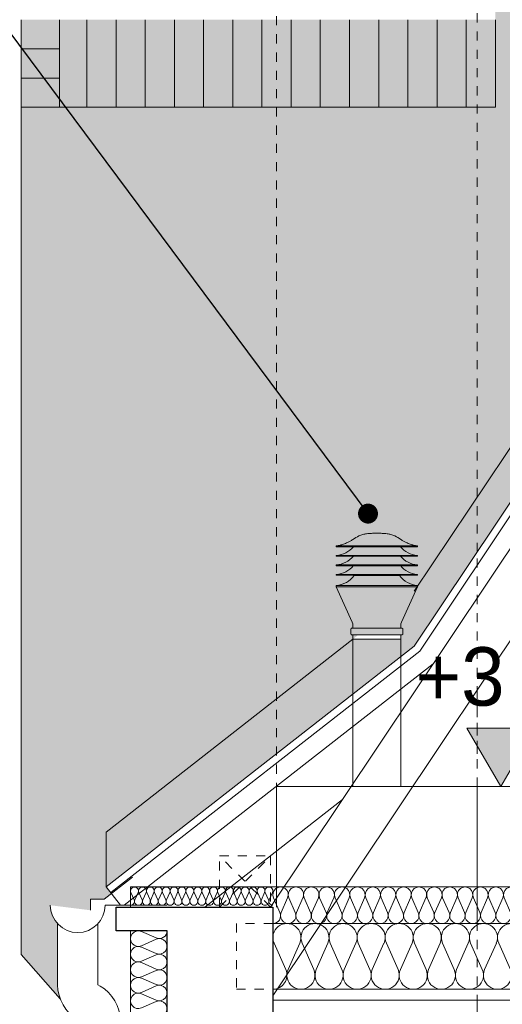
# Model space of a CAD drawing. Extents: x -723047 to -356759, y -30024 to 53940.
# Tile 42 of 121: x -647926 to -646603, y -9011 to -6315. Entities that reach past the tile are written whole.
import ezdxf

# ---------------------------------------------------------------- set-up
doc = ezdxf.new("R2010")
doc.units = 0
doc.header["$MEASUREMENT"] = 0
doc.linetypes.add('Hidden Line', pattern=[50, 25, -25])
for name, color, linetype, lineweight, true_color in [('Arch kolorystyka_Nr_Pióra__104', 7, 'Continuous', 13, 0x876532), ('Arch ocieplenie_Nr_Pióra__44', 7, 'Continuous', 13, 0x029e21), ('Arch stropy_Nr_Pióra__29', 7, 'Continuous', 9, 0x3dad99), ('Arch stropy_Nr_Pióra__44', 7, 'Continuous', 13, 0x029e21), ('arch wypelnienia_Nr_Pióra__108', 7, 'Continuous', 13, 0xfd8379), ('arch wypelnienia_Nr_Pióra__88', 7, 'Continuous', 20, 0xfd4435), ('Inwent Izolacje_Nr_Pióra__2', 7, 'Continuous', 13, 0x7f7f7f), ('INWENT.ŚCIANY_Nr_Pióra__2', 7, 'Continuous', 13, 0x7f7f7f), ('INWENT.ŚCIANY_Nr_Pióra__3', 7, 'Continuous', 13, 0xff6600)]:
    doc.layers.add(name, color=color, linetype=linetype, lineweight=lineweight, true_color=true_color)
for name, color, linetype, lineweight in [('Arch kominy_Nr_Pióra__7', 7, 'Continuous', 13), ('Arch opisy_Nr_Pióra__21', 7, 'Continuous', 9), ('Arch wykończenie_Nr_Pióra__21', 7, 'Continuous', 9), ('INWENT DACH_Nr_Pióra__21', 7, 'Continuous', 9), ('INWENT KONST. DREWNIANA_Nr_Pióra__21', 7, 'Continuous', 9), ('INWENT OPISY_Nr_Pióra__21', 7, 'Continuous', 9), ('INWENT RURY SPUSTOWE_Nr_Pióra__21', 7, 'Continuous', 9), ('INWENT WYMIARY_Nr_Pióra__21', 7, 'Continuous', 9), ('INWENT.ŚCIANY_Nr_Pióra__1', 7, 'Continuous', 25), ('INWENT.ŚCIANY_Nr_Pióra__21', 7, 'Continuous', 9)]:
    doc.layers.add(name, color=color, linetype=linetype, lineweight=lineweight)
for name, color, linetype in [('Arch ocieplenie', 7, 'Continuous'), ('Inwent Izolacje', 7, 'Continuous'), ('INWENT WYMIARY', 7, 'Continuous')]:
    doc.layers.add(name, color=color, linetype=linetype)
doc.styles.add('GENERATED_STYLE_2', font='txt')
doc.dimstyles.new('GENERATED_STYLE__10', dxfattribs={"dimtxt": 0.18, "dimasz": 182.4, "dimexe": 0.18, "dimexo": 0.0625, "dimgap": 0.09, "dimtad": 0, "dimtih": 1, "dimtoh": 1, "dimdec": 4, "dimzin": 0, "dimdsep": 46, "dimcen": 0.09, "dimadec": 0, "dimazin": 0, "dimtfac": 1, "dimtdec": 4, "dimtmove": 0, "dimatfit": 3, "dimldrblk": 'ARROWHEAD_5', "dimfxl": 0, "dimtolj": 1, "dimtzin": 0, "dimarcsym": 0})
doc.dimstyles.new('GENERATED_STYLE__9', dxfattribs={"dimtxt": 0.18, "dimasz": 109.44, "dimexe": 0.18, "dimexo": 0.0625, "dimgap": 0.09, "dimtad": 0, "dimtih": 1, "dimtoh": 1, "dimdec": 4, "dimzin": 0, "dimdsep": 46, "dimcen": 0.09, "dimadec": 0, "dimazin": 0, "dimtfac": 1, "dimtdec": 4, "dimtmove": 0, "dimatfit": 3, "dimldrblk": 'ARROWHEAD_11', "dimfxl": 0, "dimtolj": 1, "dimtzin": 0, "dimarcsym": 0})

# ---------------------------------------------------------------- blocks, each defined once
blk = doc.blocks.new('Izolacja cieplna 14_78', base_point=(-645462, -8789.6))
at = {"layer": 'Arch ocieplenie_Nr_Pióra__44', "linetype": 'Continuous'}
for p, q in [((-647212.7, -8759.8), (-647230.3, -8719.4)), ((-647191.7, -8719.4), (-647209.2, -8759.8)), ((-647170.6, -8759.8), (-647188.1, -8719.4)), ((-647149.5, -8719.4), (-647167.1, -8759.8)), ((-647128.5, -8759.8), (-647146, -8719.4)), ((-647107.4, -8719.4), (-647124.9, -8759.8)), ((-647086.3, -8759.8), (-647103.9, -8719.4)), ((-647065.2, -8719.4), (-647082.8, -8759.8)), ((-647044.2, -8759.8), (-647061.7, -8719.4)), ((-647023.1, -8719.4), (-647040.6, -8759.8)), ((-647002, -8759.8), (-647019.6, -8719.4)), ((-646981, -8719.4), (-646998.5, -8759.8)), ((-646959.9, -8759.8), (-646977.4, -8719.4)), ((-646938.8, -8719.4), (-646956.4, -8759.8)), ((-646917.7, -8759.8), (-646935.3, -8719.4)), ((-646896.7, -8719.4), (-646914.2, -8759.8)), ((-646875.6, -8759.8), (-646893.1, -8719.4)), ((-646854.5, -8719.4), (-646872.1, -8759.8)), ((-646833.5, -8759.8), (-646851, -8719.4)), ((-646812.4, -8719.4), (-646829.9, -8759.8)), ((-646791.3, -8759.8), (-646808.9, -8719.4)), ((-646770.2, -8719.4), (-646787.8, -8759.8)), ((-646749.2, -8759.8), (-646766.7, -8719.4)), ((-646728.1, -8719.4), (-646745.6, -8759.8)), ((-646707, -8759.8), (-646724.6, -8719.4)), ((-646686, -8719.4), (-646703.5, -8759.8)), ((-646664.9, -8759.8), (-646682.4, -8719.4)), ((-646643.8, -8719.4), (-646661.4, -8759.8)), ((-646622.7, -8759.8), (-646640.3, -8719.4)), ((-646601.7, -8719.4), (-646619.2, -8759.8)), ((-646580.6, -8759.8), (-646598.1, -8719.4)), ((-646559.5, -8719.4), (-646577.1, -8759.8)), ((-646538.5, -8759.8), (-646556, -8719.4)), ((-646517.4, -8719.4), (-646534.9, -8759.8)), ((-646496.3, -8759.8), (-646513.9, -8719.4)), ((-646475.2, -8719.4), (-646492.8, -8759.8)), ((-646454.2, -8759.8), (-646471.7, -8719.4)), ((-646433.1, -8719.4), (-646450.6, -8759.8)), ((-646412, -8759.8), (-646429.6, -8719.4)), ((-646391, -8719.4), (-646408.5, -8759.8)), ((-646369.9, -8759.8), (-646387.4, -8719.4)), ((-646348.8, -8719.4), (-646366.4, -8759.8)), ((-646327.7, -8759.8), (-646345.3, -8719.4)), ((-646306.7, -8719.4), (-646324.2, -8759.8)), ((-646285.6, -8759.8), (-646303.1, -8719.4)), ((-646264.5, -8719.4), (-646282.1, -8759.8)), ((-646243.5, -8759.8), (-646261, -8719.4)), ((-646222.4, -8719.4), (-646239.9, -8759.8)), ((-646201.3, -8759.8), (-646218.9, -8719.4)), ((-646180.2, -8719.4), (-646197.8, -8759.8)), ((-646159.2, -8759.8), (-646176.7, -8719.4)), ((-646138.1, -8719.4), (-646155.6, -8759.8)), ((-646117, -8759.8), (-646134.6, -8719.4)), ((-646096, -8719.4), (-646113.5, -8759.8)), ((-646074.9, -8759.8), (-646092.4, -8719.4)), ((-646053.8, -8719.4), (-646071.4, -8759.8)), ((-646032.7, -8759.8), (-646050.3, -8719.4)), ((-646011.7, -8719.4), (-646029.2, -8759.8)), ((-645990.6, -8759.8), (-646008.1, -8719.4)), ((-645969.5, -8719.4), (-645987.1, -8759.8)), ((-645948.5, -8759.8), (-645966, -8719.4)), ((-645927.4, -8719.4), (-645944.9, -8759.8)), ((-645906.3, -8759.8), (-645923.9, -8719.4)), ((-645885.2, -8719.4), (-645902.8, -8759.8)), ((-645864.2, -8759.8), (-645881.7, -8719.4)), ((-645843.1, -8719.4), (-645860.6, -8759.8)), ((-645822, -8759.8), (-645839.6, -8719.4)), ((-645801, -8719.4), (-645818.5, -8759.8)), ((-645779.9, -8759.8), (-645797.4, -8719.4)), ((-645758.8, -8719.4), (-645776.4, -8759.8)), ((-645737.7, -8759.8), (-645755.3, -8719.4)), ((-645716.7, -8719.4), (-645734.2, -8759.8)), ((-645695.6, -8759.8), (-645713.1, -8719.4)), ((-645674.5, -8719.4), (-645692.1, -8759.8)), ((-645653.5, -8759.8), (-645671, -8719.4)), ((-645632.4, -8719.4), (-645649.9, -8759.8)), ((-645611.3, -8759.8), (-645628.9, -8719.4)), ((-645590.2, -8719.4), (-645607.8, -8759.8)), ((-645569.2, -8759.8), (-645586.7, -8719.4)), ((-645548.1, -8719.4), (-645565.6, -8759.8)), ((-645527, -8759.8), (-645544.6, -8719.4)), ((-645506, -8719.4), (-645523.5, -8759.8)), ((-645484.9, -8759.8), (-645502.4, -8719.4)), ((-645463.8, -8719.4), (-645481.4, -8759.8))]:
    blk.add_line(p, q, dxfattribs=at)
for centre, start_param, end_param in [((-647211, -8710.9), 1.158003, 5.125183), ((-647168.8, -8710.9), 1.158003, 5.125183), ((-647126.7, -8710.9), 1.158003, 5.125183), ((-647084.5, -8710.9), 1.158003, 5.125183), ((-647042.4, -8710.9), 1.158003, 5.125183), ((-647000.3, -8710.9), 1.158003, 5.125183), ((-646958.1, -8710.9), 1.158003, 5.125183), ((-646916, -8710.9), 1.158003, 5.125183), ((-646873.8, -8710.9), 1.158003, 5.125183), ((-646831.7, -8710.9), 1.158003, 5.125183), ((-646789.5, -8710.9), 1.158003, 5.125183), ((-646747.4, -8710.9), 1.158003, 5.125183), ((-646705.3, -8710.9), 1.158003, 5.125183), ((-646663.1, -8710.9), 1.158003, 5.125183), ((-646621, -8710.9), 1.158003, 5.125183), ((-646578.8, -8710.9), 1.158003, 5.125183), ((-646536.7, -8710.9), 1.158003, 5.125183), ((-646494.5, -8710.9), 1.158003, 5.125183), ((-646452.4, -8710.9), 1.158003, 5.125183), ((-646410.3, -8710.9), 1.158003, 5.125183), ((-646368.1, -8710.9), 1.158003, 5.125183), ((-646326, -8710.9), 1.158003, 5.125183), ((-646283.8, -8710.9), 1.158003, 5.125183), ((-646241.7, -8710.9), 1.158003, 5.125183), ((-646199.5, -8710.9), 1.158003, 5.125183), ((-646157.4, -8710.9), 1.158003, 5.125183), ((-646115.3, -8710.9), 1.158003, 5.125183), ((-646073.1, -8710.9), 1.158003, 5.125183), ((-646031, -8710.9), 1.158003, 5.125183), ((-645988.8, -8710.9), 1.158003, 5.125183), ((-645946.7, -8710.9), 1.158003, 5.125183), ((-645904.5, -8710.9), 1.158003, 5.125183), ((-645862.4, -8710.9), 1.158003, 5.125183), ((-645820.3, -8710.9), 1.158003, 5.125183), ((-645778.1, -8710.9), 1.158003, 5.125183), ((-645736, -8710.9), 1.158003, 5.125183), ((-645693.8, -8710.9), 1.158003, 5.125183), ((-645651.7, -8710.9), 1.158003, 5.125183), ((-645609.5, -8710.9), 1.158003, 5.125183), ((-645567.4, -8710.9), 1.158003, 5.125183), ((-645525.3, -8710.9), 1.158003, 5.125183), ((-645483.1, -8710.9), 1.158003, 5.125183), ((-647232, -8768.4), 6.283185, 8.266774), ((-647189.9, -8768.4), 4.299595, 8.266774), ((-647147.8, -8768.4), 4.299595, 8.266774), ((-647105.6, -8768.4), 4.299595, 8.266774), ((-647063.5, -8768.4), 4.299595, 8.266774), ((-647021.3, -8768.4), 4.299595, 8.266774), ((-646979.2, -8768.4), 4.299595, 8.266774), ((-646937, -8768.4), 4.299595, 8.266774), ((-646894.9, -8768.4), 4.299595, 8.266774), ((-646852.8, -8768.4), 4.299595, 8.266774), ((-646810.6, -8768.4), 4.299595, 8.266774), ((-646768.5, -8768.4), 4.299595, 8.266774), ((-646726.3, -8768.4), 4.299595, 8.266774), ((-646684.2, -8768.4), 4.299595, 8.266774), ((-646642, -8768.4), 4.299595, 8.266774), ((-646599.9, -8768.4), 4.299595, 8.266774), ((-646557.8, -8768.4), 4.299595, 8.266774), ((-646515.6, -8768.4), 4.299595, 8.266774), ((-646473.5, -8768.4), 4.299595, 8.266774), ((-646431.3, -8768.4), 4.299595, 8.266774), ((-646389.2, -8768.4), 4.299595, 8.266774), ((-646347, -8768.4), 4.299595, 8.266774), ((-646304.9, -8768.4), 4.299595, 8.266774), ((-646262.8, -8768.4), 4.299595, 8.266774), ((-646220.6, -8768.4), 4.299595, 8.266774), ((-646178.5, -8768.4), 4.299595, 8.266774), ((-646136.3, -8768.4), 4.299595, 8.266774), ((-646094.2, -8768.4), 4.299595, 8.266774), ((-646052, -8768.4), 4.299595, 8.266774), ((-646009.9, -8768.4), 4.299595, 8.266774), ((-645967.8, -8768.4), 4.299595, 8.266774), ((-645925.6, -8768.4), 4.299595, 8.266774), ((-645883.5, -8768.4), 4.299595, 8.266774), ((-645841.3, -8768.4), 4.299595, 8.266774), ((-645799.2, -8768.4), 4.299595, 8.266774), ((-645757, -8768.4), 4.299595, 8.266774), ((-645714.9, -8768.4), 4.299595, 8.266774), ((-645672.8, -8768.4), 4.299595, 8.266774), ((-645630.6, -8768.4), 4.299595, 8.266774), ((-645588.5, -8768.4), 4.299595, 8.266774), ((-645546.3, -8768.4), 4.299595, 8.266774), ((-645504.2, -8768.4), 4.299595, 8.266774), ((-645462, -8768.4), 4.299596, 6.283185)]:
    blk.add_ellipse(centre, major_axis=(0, -21.3), ratio=0.990766, start_param=start_param, end_param=end_param, dxfattribs=at)
blk = doc.blocks.new('Izolacja cieplna 14_79', base_point=(-645462, -8969.6))
at = {"layer": 'Arch ocieplenie_Nr_Pióra__44', "linetype": 'Continuous'}
for p, q in [((-647196.8, -8916), (-647228.8, -8843.3)), ((-647158.3, -8843.3), (-647190.3, -8916)), ((-647119.8, -8916), (-647151.9, -8843.3)), ((-647081.4, -8843.3), (-647113.4, -8916)), ((-647042.9, -8916), (-647074.9, -8843.3)), ((-647004.4, -8843.3), (-647036.4, -8916)), ((-646965.9, -8916), (-646997.9, -8843.3)), ((-646927.5, -8843.3), (-646959.5, -8916)), ((-646889, -8916), (-646921, -8843.3)), ((-646850.5, -8843.3), (-646882.5, -8916)), ((-646812, -8916), (-646844, -8843.3)), ((-646773.5, -8843.3), (-646805.6, -8916)), ((-646735.1, -8916), (-646767.1, -8843.3)), ((-646696.6, -8843.3), (-646728.6, -8916)), ((-646658.1, -8916), (-646690.1, -8843.3)), ((-646619.6, -8843.3), (-646651.6, -8916)), ((-646581.2, -8916), (-646613.2, -8843.3)), ((-646542.7, -8843.3), (-646574.7, -8916)), ((-646504.2, -8916), (-646536.2, -8843.3)), ((-646465.7, -8843.3), (-646497.7, -8916)), ((-646427.2, -8916), (-646459.3, -8843.3)), ((-646388.8, -8843.3), (-646420.8, -8916)), ((-646350.3, -8916), (-646382.3, -8843.3)), ((-646311.8, -8843.3), (-646343.8, -8916)), ((-646273.3, -8916), (-646305.3, -8843.3)), ((-646234.8, -8843.3), (-646266.9, -8916)), ((-646196.4, -8916), (-646228.4, -8843.3)), ((-646157.9, -8843.3), (-646189.9, -8916)), ((-646119.4, -8916), (-646151.4, -8843.3)), ((-646080.9, -8843.3), (-646112.9, -8916)), ((-646042.5, -8916), (-646074.5, -8843.3)), ((-646004, -8843.3), (-646036, -8916)), ((-645965.5, -8916), (-645997.5, -8843.3)), ((-645927, -8843.3), (-645959, -8916)), ((-645888.5, -8916), (-645920.6, -8843.3)), ((-645850.1, -8843.3), (-645882.1, -8916)), ((-645811.6, -8916), (-645843.6, -8843.3)), ((-645773.1, -8843.3), (-645805.1, -8916)), ((-645734.6, -8916), (-645766.6, -8843.3)), ((-645696.2, -8843.3), (-645728.2, -8916)), ((-645657.7, -8916), (-645689.7, -8843.3)), ((-645619.2, -8843.3), (-645651.2, -8916)), ((-645580.7, -8916), (-645612.7, -8843.3)), ((-645542.2, -8843.3), (-645574.3, -8916)), ((-645503.8, -8916), (-645535.8, -8843.3)), ((-645465.3, -8843.3), (-645497.3, -8916))]:
    blk.add_line(p, q, dxfattribs=at)
for centre, start_param, end_param in [((-647193.6, -8827.9), 2.728799, 6.695979), ((-647116.6, -8827.9), 2.728799, 6.695979), ((-647039.7, -8827.9), 2.728799, 6.695979), ((-646962.7, -8827.9), 2.728799, 6.695979), ((-646885.7, -8827.9), 2.728799, 6.695979), ((-646808.8, -8827.9), 2.728799, 6.695979), ((-646731.8, -8827.9), 2.728799, 6.695979), ((-646654.9, -8827.9), 2.728799, 6.695979), ((-646577.9, -8827.9), 2.728799, 6.695979), ((-646501, -8827.9), 2.728799, 6.695979), ((-646424, -8827.9), 2.728799, 6.695979), ((-646347, -8827.9), 2.728799, 6.695979), ((-646270.1, -8827.9), 2.728799, 6.695979), ((-646193.1, -8827.9), 2.728799, 6.695979), ((-646116.2, -8827.9), 2.728799, 6.695979), ((-646039.2, -8827.9), 2.728799, 6.695979), ((-645962.3, -8827.9), 2.728799, 6.695979), ((-645885.3, -8827.9), 2.728799, 6.695979), ((-645808.4, -8827.9), 2.728799, 6.695979), ((-645731.4, -8827.9), 2.728799, 6.695979), ((-645654.4, -8827.9), 2.728799, 6.695979), ((-645577.5, -8827.9), 2.728799, 6.695979), ((-645500.5, -8827.9), 2.728799, 6.695979), ((-647232, -8931.3), 1.570796, 3.554385), ((-647155.1, -8931.3), 5.870392, 9.837571), ((-647078.1, -8931.3), 5.870392, 9.837571), ((-647001.2, -8931.3), 5.870392, 9.837571), ((-646924.2, -8931.3), 5.870392, 9.837571), ((-646847.3, -8931.3), 5.870392, 9.837571), ((-646770.3, -8931.3), 5.870392, 9.837571), ((-646693.4, -8931.3), 5.870392, 9.837571), ((-646616.4, -8931.3), 5.870392, 9.837571), ((-646539.4, -8931.3), 5.870392, 9.837571), ((-646462.5, -8931.3), 5.870392, 9.837571), ((-646385.5, -8931.3), 5.870392, 9.837571), ((-646308.6, -8931.3), 5.870392, 9.837571), ((-646231.6, -8931.3), 5.870392, 9.837571), ((-646154.7, -8931.3), 5.870392, 9.837571), ((-646077.7, -8931.3), 5.870392, 9.837571), ((-646000.7, -8931.3), 5.870392, 9.837571), ((-645923.8, -8931.3), 5.870392, 9.837571), ((-645846.8, -8931.3), 5.870392, 9.837571), ((-645769.9, -8931.3), 5.870392, 9.837571), ((-645692.9, -8931.3), 5.870392, 9.837571), ((-645616, -8931.3), 5.870392, 9.837571), ((-645539, -8931.3), 5.870392, 9.837571), ((-645462, -8931.3), 5.870392, 7.853982)]:
    blk.add_ellipse(centre, major_axis=(-38.5, 0), ratio=0.994901, start_param=start_param, end_param=end_param, dxfattribs=at)
blk = doc.blocks.new('Izolacja cieplna 14_80', base_point=(-647232, -8739.6))
at = {"layer": 'Arch ocieplenie_Nr_Pióra__44', "linetype": 'Continuous'}
for p, q in [((-647612.1, -8724.7), (-647621.1, -8704.5)), ((-647601.3, -8704.5), (-647610.3, -8724.7)), ((-647590.5, -8724.7), (-647599.5, -8704.5)), ((-647579.6, -8704.5), (-647588.6, -8724.7)), ((-647568.8, -8724.7), (-647577.8, -8704.5)), ((-647558, -8704.5), (-647567, -8724.7)), ((-647547.1, -8724.7), (-647556.1, -8704.5)), ((-647536.3, -8704.5), (-647545.3, -8724.7)), ((-647525.5, -8724.7), (-647534.5, -8704.5)), ((-647514.6, -8704.5), (-647523.6, -8724.7)), ((-647503.8, -8724.7), (-647512.8, -8704.5)), ((-647493, -8704.5), (-647502, -8724.7)), ((-647482.1, -8724.7), (-647491.1, -8704.5)), ((-647471.3, -8704.5), (-647480.3, -8724.7)), ((-647460.5, -8724.7), (-647469.5, -8704.5)), ((-647449.6, -8704.5), (-647458.6, -8724.7)), ((-647438.8, -8724.7), (-647447.8, -8704.5)), ((-647428, -8704.5), (-647437, -8724.7)), ((-647417.1, -8724.7), (-647426.1, -8704.5)), ((-647406.3, -8704.5), (-647415.3, -8724.7)), ((-647395.5, -8724.7), (-647404.5, -8704.5)), ((-647384.6, -8704.5), (-647393.6, -8724.7)), ((-647373.8, -8724.7), (-647382.8, -8704.5)), ((-647363, -8704.5), (-647372, -8724.7)), ((-647352.1, -8724.7), (-647361.1, -8704.5)), ((-647341.3, -8704.5), (-647350.3, -8724.7)), ((-647330.5, -8724.7), (-647339.5, -8704.5)), ((-647319.6, -8704.5), (-647328.6, -8724.7)), ((-647308.8, -8724.7), (-647317.8, -8704.5)), ((-647298, -8704.5), (-647307, -8724.7)), ((-647287.1, -8724.7), (-647296.1, -8704.5)), ((-647276.3, -8704.5), (-647285.3, -8724.7)), ((-647265.5, -8724.7), (-647274.5, -8704.5)), ((-647254.6, -8704.5), (-647263.6, -8724.7)), ((-647243.8, -8724.7), (-647252.8, -8704.5)), ((-647233, -8704.5), (-647242, -8724.7))]:
    blk.add_line(p, q, dxfattribs=at)
for centre, start_param, end_param in [((-647611.2, -8700.3), 2.728799, 6.695979), ((-647589.5, -8700.3), 2.728799, 6.695979), ((-647567.9, -8700.3), 2.728799, 6.695979), ((-647546.2, -8700.3), 2.728799, 6.695979), ((-647524.5, -8700.3), 2.728799, 6.695979), ((-647502.9, -8700.3), 2.728799, 6.695979), ((-647481.2, -8700.3), 2.728799, 6.695979), ((-647459.5, -8700.3), 2.728799, 6.695979), ((-647437.9, -8700.3), 2.728799, 6.695979), ((-647416.2, -8700.3), 2.728799, 6.695979), ((-647394.5, -8700.3), 2.728799, 6.695979), ((-647372.9, -8700.3), 2.728799, 6.695979), ((-647351.2, -8700.3), 2.728799, 6.695979), ((-647329.5, -8700.3), 2.728799, 6.695979), ((-647307.9, -8700.3), 2.728799, 6.695979), ((-647286.2, -8700.3), 2.728799, 6.695979), ((-647264.5, -8700.3), 2.728799, 6.695979), ((-647242.9, -8700.3), 2.728799, 6.695979), ((-647622, -8729), 1.570796, 3.554385), ((-647600.4, -8729), 5.870392, 9.837571), ((-647578.7, -8729), 5.870392, 9.837571), ((-647557, -8729), 5.870392, 9.837571), ((-647535.4, -8729), 5.870392, 9.837571), ((-647513.7, -8729), 5.870392, 9.837571), ((-647492, -8729), 5.870392, 9.837571), ((-647470.4, -8729), 5.870392, 9.837571), ((-647448.7, -8729), 5.870392, 9.837571), ((-647427, -8729), 5.870392, 9.837571), ((-647405.4, -8729), 5.870392, 9.837571), ((-647383.7, -8729), 5.870392, 9.837571), ((-647362, -8729), 5.870392, 9.837571), ((-647340.4, -8729), 5.870392, 9.837571), ((-647318.7, -8729), 5.870392, 9.837571), ((-647297, -8729), 5.870392, 9.837571), ((-647275.4, -8729), 5.870392, 9.837571), ((-647253.7, -8729), 5.870392, 9.837571), ((-647232, -8729), 5.870392, 7.853982)]:
    blk.add_ellipse(centre, major_axis=(-10.8, 0), ratio=0.981597, start_param=start_param, end_param=end_param, dxfattribs=at)
blk = doc.blocks.new('Izolacja cieplna 14_244', base_point=(-647522, -8809.6))
at = {"layer": 'Inwent Izolacje_Nr_Pióra__2', "linetype": 'Continuous'}
for p, q in [((-647592.2, -8811.4), (-647551.8, -8829.1)), ((-647551.8, -8832.7), (-647592.2, -8850.4)), ((-647592.2, -8854), (-647551.8, -8871.8)), ((-647551.8, -8875.3), (-647592.2, -8893.1)), ((-647592.2, -8896.7), (-647551.8, -8914.4)), ((-647551.8, -8918), (-647592.2, -8935.7)), ((-647592.2, -8939.3), (-647551.8, -8957)), ((-647551.8, -8960.6), (-647592.2, -8978.3)), ((-647592.2, -8981.9), (-647551.8, -8999.6)), ((-647551.8, -9003.2), (-647592.2, -9020.9))]:
    blk.add_line(p, q, dxfattribs=at)
for centre, start_param, end_param in [((-647600.8, -8830.9), 2.728799, 6.695979), ((-647543.3, -8809.6), 5.870392, 7.853982), ((-647543.3, -8852.2), 5.870392, 9.837571), ((-647600.8, -8873.6), 2.728799, 6.695979), ((-647600.8, -8916.2), 2.728799, 6.695979), ((-647543.3, -8894.9), 5.870392, 9.837571), ((-647543.3, -8937.5), 5.870392, 9.837571), ((-647600.8, -8958.8), 2.728799, 6.695979), ((-647600.8, -9001.4), 2.728799, 6.695979), ((-647543.3, -8980.1), 5.870392, 9.837571), ((-647543.3, -9022.7), 5.870392, 9.837571)]:
    blk.add_ellipse(centre, major_axis=(0, -21.3), ratio=0.997903, start_param=start_param, end_param=end_param, dxfattribs=at)
blk = doc.blocks.new('Wymiary_271', base_point=(-646607.6, -8414.8))
at = {"layer": 'INWENT WYMIARY_Nr_Pióra__21', "linetype": 'Continuous'}
blk.add_hatch(color=256, dxfattribs=at).paths.add_polyline_path([(-646607.6, -8414.8), (-646700.4, -8254.8), (-646514.8, -8254.8)], flags=0)
for p, q in [((-646607.6, -8414.8), (-646700.4, -8254.8)), ((-646700.4, -8254.8), (-646514.8, -8254.8)), ((-646514.8, -8254.8), (-646607.6, -8414.8)), ((-646607.6, -8414.8), (-646727.6, -8414.8)), ((-646607.6, -8414.8), (-646487.6, -8414.8))]:
    blk.add_line(p, q, dxfattribs=at)
at = {"layer": 'INWENT WYMIARY_Nr_Pióra__21', "insert": (-646841, -8222.8), "char_height": 160, "attachment_point": 7, "style": 'GENERATED_STYLE_2'}
blk.add_mtext('{+3,91}', dxfattribs=at)
blk = doc.blocks.new('ARROWHEAD_5')
at = {"color": 0, "linetype": 'Continuous', "lineweight": 0}
blk.add_line((0, 0), (-1, 0), dxfattribs=at)
blk.add_solid([(-1, 0.2679), (0, 0), (-1, -0.2679), (-1, 0.2679)], dxfattribs=at)
blk = doc.blocks.new('ARROWHEAD_11')
at = {"color": 0, "linetype": 'Continuous', "lineweight": 0}
blk.add_line((0, 0), (-1, 0), dxfattribs=at)
at = {"color": 0, "linetype": 'Continuous', "lineweight": 0, "const_width": 0.25, "flags": 128}
blk.add_lwpolyline([(-0.125, 0, 1), (0.125, 0, 1)], format="xyb", close=True, dxfattribs=at)

msp = doc.modelspace()

# ---------------------------------------------------------------- hatches: boundary and pattern name
at = {"layer": 'Arch kolorystyka_Nr_Pióra__104', "linetype": 'Continuous', "lineweight": 0, "true_color": 0x21190c}
msp.add_hatch(color=28, dxfattribs=at).paths.add_polyline_path([(-647922, -6554.6), (-647922, -8874.6), (-647815, -8996, -0.090327), (-647822, -8957.2), (-647822, -8790.6, -0.189103), (-647842, -8739.6), (-647732, -8753.3), (-647732, -8723.3), (-647694.9, -8723.3), (-647674.6, -8707.4), (-647688.6, -8689.4), (-647688.6, -8539.4), (-647222, -8174.8), (-647012.5, -8011.2), (-646835.8, -7863.7), (-646733.6, -7714), (-646622, -7547.1), (-642529.6, -1426.1), (-644022, -1426.1), (-644022, -2824.6), (-644022, -3064.6), (-645322, -3064.6), (-645322, -4939.6), (-645322, -5179.6), (-646622, -5179.6), (-646622, -6314.6), (-646622, -6554.6)], flags=0)
at = {"layer": 'arch wypelnienia_Nr_Pióra__108', "linetype": 'Continuous'}
for points in [[(-646881.5, -8011.2), (-646881.5, -8058.8), (-646844.5, -8029.9), (-646672, -7771.9), (-642482, -1505), (-641712, -2656.8), (-639314.6, -6242.5), (-638603, -6340.8), (-637798.7, -6451.9), (-637402, -6451.9), (-637402, -6314.6), (-638352, -6314.6), (-638352, -6225.4), (-638603, -6190.8), (-639314.6, -6092.5), (-641712, -2506.8), (-642434.5, -1426.1), (-642529.6, -1426.1), (-646672, -7621.9), (-646835.8, -7866.8), (-646835.8, -7867.7), (-646879.8, -7964.7, 0.106733), (-646881.5, -7973), (-646881.5, -7981.2), (-646877.5, -7981.2, -0.414214), (-646875.5, -7983.2), (-646875.5, -7996.7, -0.414214), (-646877.5, -7998.7), (-646881.5, -7998.7)], [(-646947, -7720.7, 0.003685), (-646953.5, -7720.9, -0.003272), (-646959.2, -7721.1, 0.139857), (-647010.6, -7736.6, -0.107807), (-647058.3, -7755.7), (-646947, -7755.7), (-646835.8, -7755.7, -0.107807), (-646883.5, -7736.6, 0.139857), (-646934.9, -7721.1, -0.003272), (-646940.6, -7720.9, 0.003685)], [(-647058.3, -7781.7), (-646947, -7781.7), (-646835.8, -7781.7, -0.200182), (-646882.7, -7757.7), (-646947, -7757.7), (-647011.4, -7757.7, -0.200182)], [(-647011.4, -7783.7, -0.200182), (-647058.3, -7807.7), (-646947, -7807.7), (-646835.8, -7807.7, -0.200182), (-646882.7, -7783.7), (-646947, -7783.7)], [(-647011.4, -7809.7, -0.200182), (-647058.3, -7833.7), (-646947, -7833.7), (-646835.8, -7833.7, -0.200182), (-646882.7, -7809.7), (-646947, -7809.7)], [(-647058.3, -7863.7), (-646947, -7863.7), (-646835.8, -7863.7, -0.214829), (-646885, -7836.7), (-646947, -7836.7), (-647009, -7836.7, -0.214829)], [(-646836.4, -7867.7), (-646947, -7867.7), (-647058.3, -7867.7), (-647014.3, -7964.7, -0.106733), (-647012.5, -7973), (-647012.5, -7981.2), (-646947, -7981.2), (-646881.5, -7981.2), (-646881.5, -7973, -0.106733), (-646879.8, -7964.7), (-646835.8, -7867.7)], [(-646877.5, -7981.2), (-646947, -7981.2), (-647016.5, -7981.2, 0.414214), (-647018.5, -7983.2), (-647018.5, -7996.7, 0.414214), (-647016.5, -7998.7), (-646947, -7998.7), (-646877.5, -7998.7, 0.414214), (-646875.5, -7996.7), (-646875.5, -7983.2, 0.414214)], [(-647688.6, -8689.4), (-647222, -8324.8), (-647012.5, -8161.2), (-647012.5, -8011.2), (-647222, -8174.8), (-647688.6, -8539.4)], [(-647012.5, -8011.2), (-647012.5, -8161.2), (-646881.5, -8058.8), (-646881.5, -8011.2), (-646947, -8011.2)]]:
    msp.add_hatch(color=256, dxfattribs=at).paths.add_polyline_path(points, flags=0)
at = {"layer": 'arch wypelnienia_Nr_Pióra__88', "linetype": 'Continuous'}
msp.add_hatch(color=256, dxfattribs=at).paths.add_polyline_path([(-647922, -6314.6), (-646622, -6314.6), (-646622, -6554.6), (-647922, -6554.6)], flags=0)

# ---------------------------------------------------------------- linework, layer by layer
at = {"layer": 'Arch kominy_Nr_Pióra__7', "linetype": 'Continuous'}
for p, q in [((-647058.3, -7755.7), (-647058.3, -7757.7)), ((-646947, -7755.7), (-647058.3, -7755.7)), ((-646947, -7757.7), (-647058.3, -7757.7)), ((-646947, -7755.7), (-646835.8, -7755.7)), ((-646947, -7757.7), (-646835.8, -7757.7)), ((-646835.8, -7755.7), (-646835.8, -7757.7)), ((-647058.3, -7781.7), (-647058.3, -7783.7)), ((-646947, -7781.7), (-647058.3, -7781.7)), ((-646947, -7783.7), (-647058.3, -7783.7)), ((-646947, -7781.7), (-646835.8, -7781.7)), ((-646947, -7783.7), (-646835.8, -7783.7)), ((-646835.8, -7781.7), (-646835.8, -7783.7)), ((-647058.3, -7807.7), (-646947, -7807.7)), ((-647058.3, -7807.7), (-647058.3, -7809.7)), ((-646947, -7809.7), (-647058.3, -7809.7)), ((-646835.8, -7807.7), (-646947, -7807.7)), ((-646947, -7809.7), (-646835.8, -7809.7)), ((-646835.8, -7807.7), (-646835.8, -7809.7)), ((-647058.3, -7835.7), (-647058.3, -7833.7)), ((-646947, -7833.7), (-647058.3, -7833.7)), ((-646947, -7835.7), (-647058.3, -7835.7)), ((-647009, -7836.7), (-647008.8, -7835.7)), ((-646947, -7836.7), (-647009, -7836.7)), ((-647006.6, -7836.7), (-647006.4, -7835.7)), ((-646947, -7833.7), (-646835.8, -7833.7)), ((-646947, -7835.7), (-646835.8, -7835.7)), ((-646947, -7836.7), (-646885, -7836.7)), ((-646887.5, -7836.7), (-646887.7, -7835.7)), ((-646885, -7836.7), (-646885.3, -7835.7)), ((-646835.8, -7835.7), (-646835.8, -7833.7)), ((-647058.3, -7867.7), (-647058.3, -7863.7)), ((-646947, -7863.7), (-647058.3, -7863.7)), ((-647014.3, -7964.7), (-647058.3, -7867.7)), ((-646947, -7867.7), (-647058.3, -7867.7)), ((-646947, -7863.7), (-646835.8, -7863.7)), ((-646947, -7867.7), (-646835.8, -7867.7)), ((-646879.8, -7964.7), (-646835.8, -7867.7)), ((-646835.8, -7867.7), (-646835.8, -7863.7)), ((-647012.5, -7973), (-647012.5, -7981.2)), ((-646881.5, -7973), (-646881.5, -7981.2)), ((-647018.5, -7996.7), (-647018.5, -7983.2)), ((-646947, -7981.2), (-647016.5, -7981.2)), ((-646947, -7998.7), (-647016.5, -7998.7)), ((-647012.5, -8011.2), (-647012.5, -7998.7)), ((-646947, -7981.2), (-646877.5, -7981.2)), ((-646947, -7998.7), (-646877.5, -7998.7)), ((-646881.5, -8011.2), (-646881.5, -7998.7)), ((-646875.5, -7996.7), (-646875.5, -7983.2)), ((-647012.5, -8011.2), (-647012.5, -8414.8)), ((-646947, -8011.2), (-647012.5, -8011.2)), ((-646947, -8011.2), (-646881.5, -8011.2)), ((-646881.5, -8011.2), (-646881.5, -8414.8))]:
    msp.add_line(p, q, dxfattribs=at)
for centre, radius, start, end in [((-647063.6, -7713.5), 68.4, 274.4835, 319.7634), ((-646830.5, -7713.5), 68.4, 220.2366, 265.5165), ((-647063.6, -7739.5), 68.4, 274.4835, 319.7634), ((-646830.5, -7739.5), 68.4, 220.2366, 265.5165), ((-647063.6, -7765.5), 68.4, 274.4835, 319.7634), ((-646830.5, -7765.5), 68.4, 220.2366, 265.5165), ((-647063.6, -7795.5), 68.4, 274.4835, 322.9816), ((-646830.5, -7795.5), 68.4, 217.0184, 265.5165), ((-647032.5, -7973), 20, 0, 24.3691), ((-646861.5, -7973), 20, 155.6309, 180), ((-647016.5, -7983.2), 2, 90, 180), ((-647016.5, -7996.7), 2, 180, 270), ((-646877.5, -7983.2), 2, 0, 90), ((-646877.5, -7996.7), 2, 270, 0)]:
    msp.add_arc(centre, radius, start, end, dxfattribs=at)
for points in [[(-647058.3, -7755.7), (-647054.8, -7755.1), (-647051.3, -7754.5), (-647047.8, -7753.7), (-647044.7, -7752.9), (-647041.7, -7751.9), (-647038.7, -7750.8), (-647034.9, -7749.4), (-647031.1, -7747.8), (-647027.4, -7746.2), (-647025, -7745.1), (-647022.6, -7743.9), (-647020.3, -7742.7), (-647017.7, -7741.2), (-647015.2, -7739.6), (-647012.7, -7738), (-647007.3, -7734.5), (-647002, -7730.8), (-646996.2, -7728.1), (-646992.6, -7726.5), (-646988.9, -7725.3), (-646985.1, -7724.4), (-646982, -7723.6), (-646978.9, -7723), (-646975.7, -7722.5), (-646973, -7722.1), (-646970.2, -7721.7), (-646967.4, -7721.5), (-646963.7, -7721.2), (-646959.9, -7721.1), (-646956.2, -7721), (-646954.4, -7720.9), (-646952.7, -7720.8), (-646950.9, -7720.8), (-646949.6, -7720.7), (-646948.3, -7720.7), (-646947, -7720.7)], [(-646835.8, -7755.7), (-646839.3, -7755.1), (-646842.8, -7754.5), (-646846.2, -7753.7), (-646849.4, -7752.9), (-646852.4, -7751.9), (-646855.4, -7750.8), (-646859.2, -7749.4), (-646863, -7747.8), (-646866.7, -7746.2), (-646869.1, -7745.1), (-646871.5, -7743.9), (-646873.8, -7742.7), (-646876.4, -7741.2), (-646878.9, -7739.6), (-646881.4, -7738), (-646886.8, -7734.5), (-646892.1, -7730.8), (-646897.9, -7728.1), (-646901.4, -7726.5), (-646905.2, -7725.3), (-646909, -7724.4), (-646912.1, -7723.6), (-646915.2, -7723), (-646918.4, -7722.5), (-646921.1, -7722.1), (-646923.9, -7721.7), (-646926.7, -7721.5), (-646930.4, -7721.2), (-646934.2, -7721.1), (-646937.9, -7721), (-646939.7, -7720.9), (-646941.4, -7720.8), (-646943.1, -7720.8), (-646944.4, -7720.7), (-646945.7, -7720.7), (-646947, -7720.7)]]:
    msp.add_open_spline(points, degree=3, knots=[0, 0, 0, 0, 1, 1, 1, 2, 2, 2, 3, 3, 3, 4, 4, 4, 5, 5, 5, 6, 6, 6, 7, 7, 7, 8, 8, 8, 9, 9, 9, 10, 10, 10, 11, 11, 11, 12, 12, 12, 12], dxfattribs=at)
at = {"layer": 'Arch stropy_Nr_Pióra__29', "linetype": 'Continuous'}
msp.add_line((-645462, -8999.6), (-647232, -8999.6), dxfattribs=at)
at = {"layer": 'Arch stropy_Nr_Pióra__44', "linetype": 'Continuous'}
for p, q in [((-647622, -8744.6), (-647622, -8689.6)), ((-647622, -8689.6), (-645462, -8689.6))]:
    msp.add_line(p, q, dxfattribs=at)
at = {"layer": 'Arch wykończenie_Nr_Pióra__21', "linetype": 'Continuous'}
for p, q in [((-647817, -6314.6), (-647817, -6554.6)), ((-647742, -6314.6), (-647742, -6554.6)), ((-647662, -6314.6), (-647662, -6554.6)), ((-647582, -6314.6), (-647582, -6554.6)), ((-647502, -6314.6), (-647502, -6554.6)), ((-647422, -6314.6), (-647422, -6554.6)), ((-647342, -6314.6), (-647342, -6554.6)), ((-647262, -6314.6), (-647262, -6554.6)), ((-647182, -6314.6), (-647182, -6554.6)), ((-647102, -6314.6), (-647102, -6554.6)), ((-647022, -6314.6), (-647022, -6554.6)), ((-646942, -6314.6), (-646942, -6554.6)), ((-646862, -6314.6), (-646862, -6554.6)), ((-646782, -6314.6), (-646782, -6554.6)), ((-646702, -6314.6), (-646702, -6554.6)), ((-646622, -6314.6), (-646622, -6554.6)), ((-647922, -6394.6), (-647817, -6394.6)), ((-647922, -6474.6), (-647817, -6474.6)), ((-647922, -6554.6), (-646622, -6554.6))]:
    msp.add_line(p, q, dxfattribs=at)
at = {"layer": 'INWENT DACH_Nr_Pióra__21', "linetype": 'Continuous'}
for p, q in [((-647012.5, -8011.2), (-647688.6, -8539.4)), ((-646844.5, -8029.9), (-647688.6, -8689.4)), ((-646829.7, -8043.7), (-647676.3, -8705.1)), ((-647688.6, -8689.4), (-647688.6, -8539.4)), ((-647617, -8662.4), (-647694.9, -8723.3)), ((-647688.6, -8689.4), (-647649.4, -8739.6)), ((-647732, -8723.3), (-647732, -8753.3)), ((-647694.9, -8723.3), (-647732, -8723.3)), ((-647692, -8739.6), (-647522, -8739.6))]:
    msp.add_line(p, q, dxfattribs=at)
at = {"layer": 'INWENT KONST. DREWNIANA_Nr_Pióra__21', "linetype": 'Continuous'}
for p, q in [((-642529.6, -1426.1), (-646844.5, -7879.9)), ((-642482, -1505), (-646844.5, -8029.9)), ((-642482, -1541), (-646829.7, -8043.7)), ((-642482, -1631), (-647238.2, -8744.6)), ((-643934.1, -4054.6), (-647232, -8987.3)), ((-646792.6, -8078.1), (-647639.2, -8739.6)), ((-647041.3, -8450.1), (-647418.2, -8744.6)), ((-645462, -8789.6), (-647232, -8789.6)), ((-645462, -8969.6), (-647232, -8969.6))]:
    msp.add_line(p, q, dxfattribs=at)
at = {"layer": 'INWENT KONST. DREWNIANA_Nr_Pióra__21', "linetype": 'Hidden Line'}
for p, q in [((-647378.2, -8744.6), (-647378.2, -8604.6)), ((-647378.2, -8604.6), (-647238.2, -8604.6)), ((-647238.2, -8744.6), (-647378.2, -8604.6)), ((-647378.2, -8744.6), (-647238.2, -8604.6)), ((-647238.2, -8604.6), (-647238.2, -8744.6)), ((-647238.2, -8744.6), (-647378.2, -8744.6)), ((-647232, -8789.6), (-647332, -8789.6)), ((-647332, -8789.6), (-647332, -8969.6)), ((-647332, -8969.6), (-647232, -8969.6))]:
    msp.add_line(p, q, dxfattribs=at)
at = {"layer": 'INWENT RURY SPUSTOWE_Nr_Pióra__21', "linetype": 'Continuous'}
for p, q in [((-647822, -8790.6), (-647822, -8957.2)), ((-647712, -8790.6), (-647712, -8957.2)), ((-647712, -8957.2), (-647705.8, -8960.8))]:
    msp.add_line(p, q, dxfattribs=at)
for centre, radius, start, end in [((-647767, -8739.6), 75, 180, 0), ((-647712, -8957.2), 110, 180, 240), ((-647760.8, -9056), 110, 0, 60)]:
    msp.add_arc(centre, radius, start, end, dxfattribs=at)
at = {"layer": 'INWENT.ŚCIANY_Nr_Pióra__1', "linetype": 'Continuous'}
for p, q in [((-647662, -8809.6), (-647662, -8744.6)), ((-647662, -8744.6), (-647232, -8744.6)), ((-647232, -8744.6), (-647232, -11679.6)), ((-647522, -8809.6), (-647662, -8809.6)), ((-647522, -12339.6), (-647522, -8809.6))]:
    msp.add_line(p, q, dxfattribs=at)
at = {"layer": 'INWENT.ŚCIANY_Nr_Pióra__2', "linetype": 'Hidden Line'}
for p, q in [((-647222, -1604.6), (-647222, -8414.8)), ((-646672, -7771.9), (-646672, -1604.6)), ((-646672, -8414.8), (-646672, -7771.9)), ((-646672, -8324.8), (-646672, -8149.7))]:
    msp.add_line(p, q, dxfattribs=at)
at = {"layer": 'INWENT.ŚCIANY_Nr_Pióra__21', "linetype": 'Continuous'}
for p, q in [((-647922, -8874.6), (-647922, -6314.6)), ((-647222, -8414.8), (-646672, -8414.8)), ((-647222, -8414.8), (-647222, -8744.6)), ((-646672, -8789.6), (-646672, -8414.8)), ((-647815, -8996), (-647922, -8874.6)), ((-646672, -11679.6), (-646672, -9009.6))]:
    msp.add_line(p, q, dxfattribs=at)
at = {"layer": 'INWENT.ŚCIANY_Nr_Pióra__21', "linetype": 'Hidden Line'}
msp.add_line((-646672, -9009.6), (-646672, -8789.6), dxfattribs=at)
at = {"layer": 'INWENT.ŚCIANY_Nr_Pióra__3', "linetype": 'Continuous'}
msp.add_line((-647622, -12219.6), (-647622, -8809.6), dxfattribs=at)

# ---------------------------------------------------------------- block references
at = {"layer": 'Arch ocieplenie', "color": 104, "linetype": 'Continuous', "lineweight": 13, "true_color": 0x029e21}
for name, p in [('Izolacja cieplna 14_80', (-647232, -8739.6)), ('Izolacja cieplna 14_78', (-645462, -8789.6)), ('Izolacja cieplna 14_79', (-645462, -8969.6))]:
    msp.add_blockref(name, p, dxfattribs=at)
at = {"layer": 'Inwent Izolacje', "color": 104, "linetype": 'Continuous', "lineweight": 13, "true_color": 0x029e21}
msp.add_blockref('Izolacja cieplna 14_244', (-647522, -8809.6), dxfattribs=at)
at = {"layer": 'INWENT WYMIARY', "linetype": 'Continuous'}
msp.add_blockref('Wymiary_271', (-646607.6, -8414.8), dxfattribs=at)

# ---------------------------------------------------------------- leaders
at = {"layer": 'Arch opisy_Nr_Pióra__21', "linetype": 'Continuous', "annotation_type": 0, "has_hookline": 1, "hookline_direction": 1, "text_width": 2628.6}
msp.add_leader([(-646971.3, -7667.1), (-649236.9, -4625), (-649420.7, -4625)], dimstyle='GENERATED_STYLE__9', dxfattribs=at)
at = {"layer": 'INWENT OPISY_Nr_Pióra__21', "linetype": 'Continuous', "annotation_type": 0, "has_hookline": 1, "hookline_direction": 1, "text_width": 1337.1}
msp.add_leader([(-645622, -6529.6), (-646209.4, -5497.4), (-646400.8, -5497.4)], dimstyle='GENERATED_STYLE__10', dxfattribs=at)

doc.saveas('drawing.dxf')
